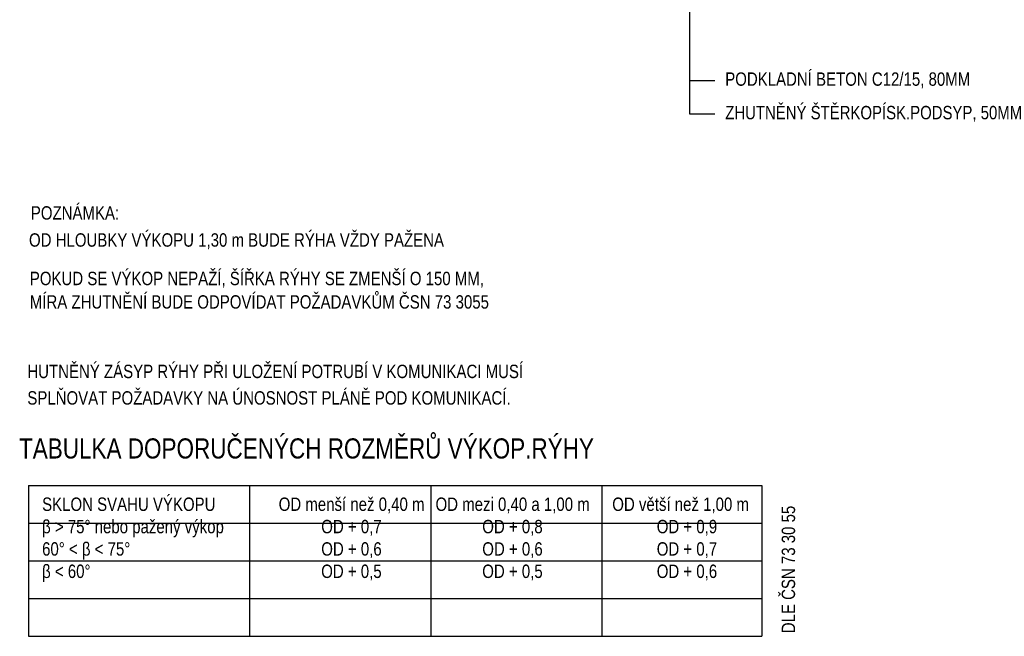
# Model space of a CAD drawing. Header units: millimetres. Extents: x 1 to 467423, y 3 to 105000.
# Tile 35 of 40: x 348331 to 351266, y 73734 to 75573. Entities that reach past the tile are written whole.
import ezdxf

# ---------------------------------------------------------------- set-up
doc = ezdxf.new("R2010")
doc.units = ezdxf.units.MM
doc.styles.add('TPpoznámky', font='arial.ttf', dxfattribs={"width": 0.8, "height": 2})

msp = doc.modelspace()

# ---------------------------------------------------------------- linework, layer by layer
at = {"ltscale": 10}
msp.add_line((350327.9331194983, 75291.09421655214), (350327.9382168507, 76258.98955512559), dxfattribs=at)
for p, q in [((350402.9331194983, 75391.09421655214), (350327.9331194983, 75391.09421655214)), ((350402.9331194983, 75291.09421655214), (350327.9331194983, 75291.09421655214)), ((348357.1645902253, 74183.54550057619), (350542.8079915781, 74183.54550057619)), ((348357.1645902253, 74071.10893114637), (350542.8079915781, 74071.10893114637)), ((348357.1645902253, 73958.67236171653), (350542.8079915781, 73958.67236171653)), ((348357.1645902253, 73846.23579228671), (350542.8079915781, 73846.23579228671)), ((348357.1645902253, 73733.79922285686), (350542.8079915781, 73733.79922285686))]:
    msp.add_line(p, q)
for points in [[(348357.1645902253, 74183.54550057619), (348357.1645902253, 73733.79922285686)], [(349015.9149571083, 74183.54550057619), (349015.9149571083, 73733.79922285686)], [(349555.8842419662, 74183.54550057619), (349555.8842419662, 73733.79922285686)], [(350065.6539248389, 74183.54550057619), (350065.6539248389, 73733.79922285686)], [(350542.8079915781, 74183.54550057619), (350542.8079915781, 73733.79922285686)]]:
    msp.add_lwpolyline(points)

# ---------------------------------------------------------------- texts
at = {"linetype": 'Continuous', "style": 'TPpoznámky', "width": 0.8}
for s, p in [('PODKLADNÍ BETON C12/15, 80MM', (350433.7841558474, 75375.82562263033)), ('ZHUTNĚNÝ ŠTĚRKOPÍSK.PODSYP, 50MM', (350433.7841558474, 75275.82562263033))]:
    msp.add_text(s, height=40, dxfattribs=at).set_placement(p)
at = {"linetype": 'Continuous', "lineweight": 25, "style": 'TPpoznámky', "width": 0.8}
for s, p in [('POZNÁMKA:', (348364.0187265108, 74976.64113263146)), ('OD HLOUBKY VÝKOPU 1,30 m BUDE RÝHA VŽDY PAŽENA', (348358.5529550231, 74895.91470219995))]:
    msp.add_text(s, height=40, dxfattribs=at).set_placement(p)
at = {"lineweight": 25, "style": 'TPpoznámky', "width": 0.8}
for s, p in [('POKUD SE VÝKOP NEPAŽÍ, ŠÍŘKA RÝHY SE ZMENŠÍ O 150 MM,', (348361.0104124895, 74781.1315646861)), ('MÍRA ZHUTNĚNÍ BUDE ODPOVÍDAT POŽADAVKŮM ČSN 73 3055', (348361.0104124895, 74711.14964107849)), ('HUTNĚNÝ ZÁSYP RÝHY PŘI ULOŽENÍ POTRUBÍ V KOMUNIKACI MUSÍ', (348353.6225578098, 74503.90288690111)), ('SPLŇOVAT POŽADAVKY NA ÚNOSNOST PLÁNĚ POD KOMUNIKACÍ.', (348353.6225578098, 74424.86530306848))]:
    msp.add_text(s, height=40, dxfattribs=at).set_placement(p)
at = {"lineweight": 40, "style": 'TPpoznámky', "width": 0.8}
msp.add_text('TABULKA DOPORUČENÝCH ROZMĚRŮ VÝKOP.RÝHY', height=60, dxfattribs=at).set_placement((348328.7940530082, 74264.1599326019))
at = {"lineweight": 25, "style": 'TPpoznámky', "width": 0.8}
msp.add_text('DLE ČSN 73 30 55', height=40, rotation=90, dxfattribs=at).set_placement((350642.0946234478, 73743.07859296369))
at = {"lineweight": 25, "insert": (348397.651449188, 74147.78602587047), "char_height": 40, "attachment_point": 1, "style": 'TPpoznámky'}
msp.add_mtext_dynamic_manual_height_columns('\\pt705.12415,1172.69304,1699.4911,1920;SKLON SVAHU VÝKOPU^IOD menší než 0,40 m^IOD mezi 0,40 a 1,00 m^IOD větší než 1,00 m\\P\\pt832.02183,1311.98909,1831.98909,1920;β > 75° nebo pažený výkop^IOD + 0,7^IOD + 0,8^IOD + 0,9{\\H2.07191x; }\\P\\pt832.03274,1312.03274,1832.02183,1920;60° < β < 75° ^IOD + 0,6^IOD + 0,6^IOD + 0,7{\\H1.50928x; }\\P\\pt831.90177,1311.90177,1832.03274,1920;β < 60° ^IOD + 0,5^IOD + 0,5^IOD + 0,6{\\H1.69683x; }', width=2101.914017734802, gutter_width=200, heights=[395.0002360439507], dxfattribs=at)

doc.saveas('drawing.dxf')
